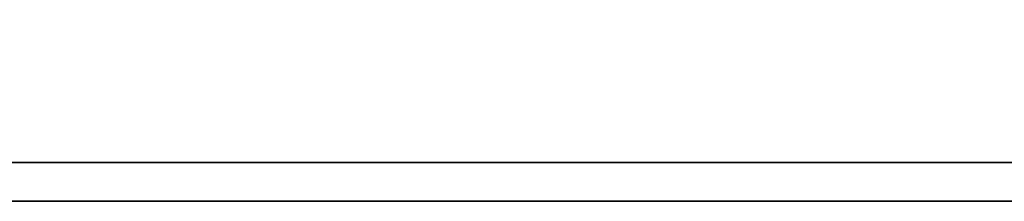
# Model space of a CAD drawing. Extents: x 36 to 141, y 71 to 133.
# Tile 32 of 47: x 119.294 to 121.274, y 99.688 to 100.053. Entities that reach past the tile are written whole.
import ezdxf

# ---------------------------------------------------------------- set-up
doc = ezdxf.new("R2010")
doc.units = 0
doc.header["$LTSCALE"] = 5
doc.header["$MEASUREMENT"] = 0
doc.layers.add('DIM', color=4, linetype='CONTINUOUS')
doc.layers.add('layer 1', color=7, linetype='CONTINUOUS')

# ---------------------------------------------------------------- blocks, each defined once
blk = doc.blocks.new('TBI MOTION logo(完整正式版)')
at = {"layer": 'layer 1', "color": 22, "lineweight": 35}
blk.add_open_spline([(75.90875, -9.47875), (75.90875, -9.47875), (75.90875, -12.28625), (75.90875, -12.28625), (75.90875, -12.28625), (75.90875, -12.28625), (75.90875, -12.47875), (75.90875, -12.47875), (75.90875, -12.47875), (75.90875, -12.47875), (75.71625, -12.47875), (75.71625, -12.47875), (75.71625, -12.47875), (75.71625, -12.47875), (-88.32875, -12.47875), (-88.32875, -12.47875), (-88.32875, -12.47875), (-88.32875, -12.47875), (-88.32875, -13.29375), (-88.32875, -13.29375), (-88.32875, -13.29375), (-88.32875, -13.29375), (82.89125, -13.29375), (82.89125, -13.29375), (82.89125, -13.29375), (82.89125, -13.29375), (75.90875, -9.47875), (75.90875, -9.47875)], degree=3, knots=[0, 0, 0, 0, 0.14285714, 0.14285714, 0.14285714, 0.14285715, 0.28571429, 0.28571429, 0.28571429, 0.2857143, 0.42857143, 0.42857143, 0.42857143, 0.42857144, 0.57142857, 0.57142857, 0.57142857, 0.57142858, 0.71428571, 0.71428571, 0.71428571, 0.71428572, 0.85714286, 0.85714286, 0.85714286, 0.85714287, 1, 1, 1, 1], dxfattribs=at)

msp = doc.modelspace()

# ---------------------------------------------------------------- block references
at = {"layer": 'DIM', "color": 7, "xscale": 0.0957784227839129, "yscale": 0.0957784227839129, "zscale": 0.0957784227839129}
msp.add_blockref('TBI MOTION logo(完整正式版)', (122.5818, 100.9608), dxfattribs=at)

doc.saveas('drawing.dxf')
